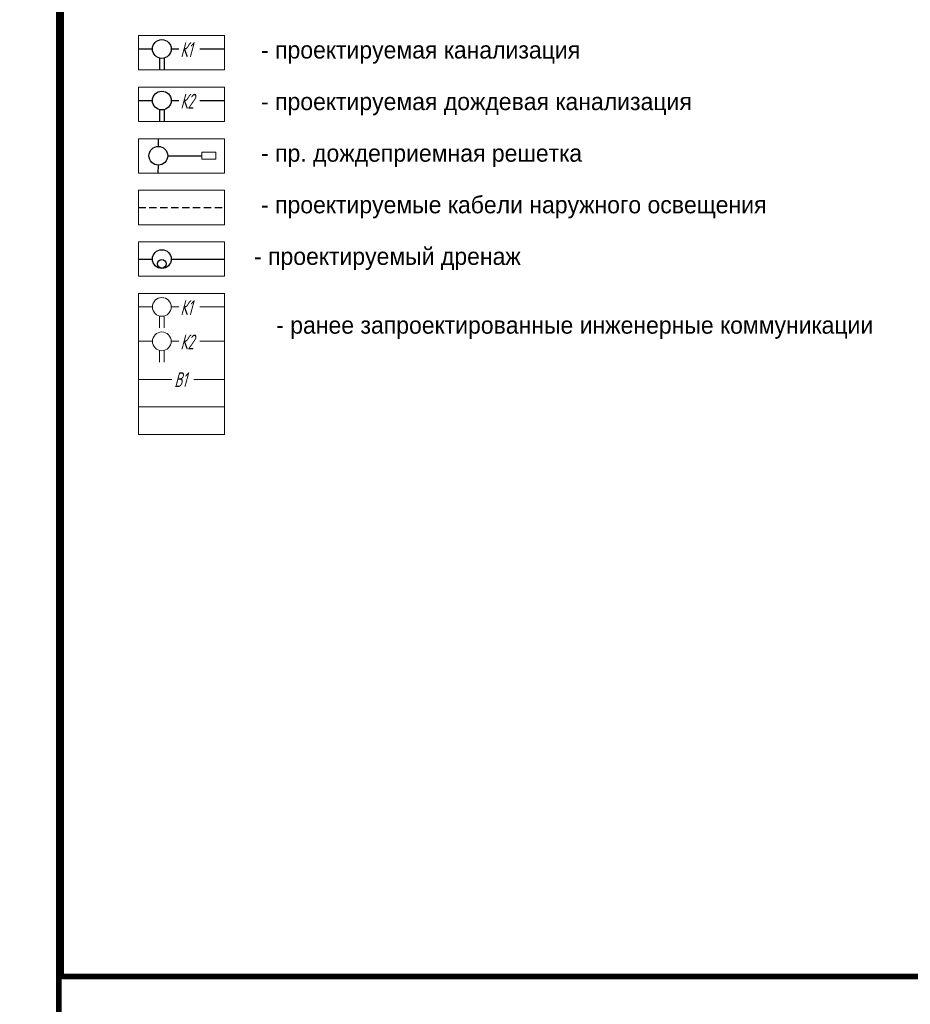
# Model space of a CAD drawing. Header units: millimetres. Extents: x 4385 to 11928, y 17253 to 36963.
# Tile 194 of 256: x 7512 to 7590, y 18593 to 18679. Entities that reach past the tile are written whole.
import ezdxf

# ---------------------------------------------------------------- set-up
doc = ezdxf.new("R2010")
doc.units = ezdxf.units.MM
doc.linetypes.add('DASHED', pattern=[19.05, 12.7, -6.35])
doc.layers.add('ГП_рамка', color=7, linetype='Continuous', lineweight=15, true_color=0x000000)
doc.styles.add('GENERATED_STYLE_1', font='GOTHIC.TTF')
doc.styles.add('Оформление ИПС', font='simplex.shx', dxfattribs={"width": 0.8, "oblique": 15})

msp = doc.modelspace()

# ---------------------------------------------------------------- linework, layer by layer
at = {"layer": 'ГП_рамка', "color": 26, "lineweight": 30, "true_color": 0x7f1f00}
for p, q in [((7522.635, 18676.23), (7523.863, 18676.23)), ((7525.498, 18676.23), (7526.168, 18676.23)), ((7527.998, 18676.23), (7530.135, 18676.23)), ((7524.479, 18675.438), (7524.48, 18674.404)), ((7524.879, 18675.437), (7524.88, 18674.404))]:
    msp.add_line(p, q, dxfattribs=at)
at = {"layer": 'ГП_рамка', "color": 30, "lineweight": 30, "true_color": 0xff7f00}
for p, q in [((7522.635, 18671.73), (7523.863, 18671.73)), ((7525.498, 18671.73), (7526.168, 18671.73)), ((7527.998, 18671.73), (7530.135, 18671.73)), ((7524.479, 18670.938), (7524.48, 18669.904)), ((7524.879, 18670.937), (7524.88, 18669.904)), ((7524.377, 18667.734), (7524.378, 18668.404)), ((7525.194, 18666.916), (7528.179, 18666.916)), ((7524.374, 18665.404), (7524.375, 18666.099))]:
    msp.add_line(p, q, dxfattribs=at)
at = {"layer": 'ГП_рамка', "color": 30, "true_color": 0xff7f00}
for p, q in [((7528.179, 18667.217), (7529.385, 18667.217)), ((7528.179, 18666.616), (7528.179, 18667.217)), ((7529.385, 18667.217), (7529.385, 18666.616)), ((7529.385, 18666.616), (7528.179, 18666.616))]:
    msp.add_line(p, q, dxfattribs=at)
at = {"layer": 'ГП_рамка', "color": 110, "lineweight": 30}
for p, q in [((7522.635, 18657.904), (7523.863, 18657.904)), ((7525.498, 18657.904), (7530.135, 18657.904))]:
    msp.add_line(p, q, dxfattribs=at)
at = {"layer": 'ГП_рамка', "color": 18, "lineweight": 15, "true_color": 0x000000}
for p, q in [((7522.635, 18653.73), (7523.863, 18653.73)), ((7524.479, 18652.938), (7524.48, 18651.904)), ((7524.879, 18652.937), (7524.88, 18651.904)), ((7525.498, 18653.73), (7526.168, 18653.73)), ((7527.998, 18653.73), (7530.135, 18653.73)), ((7522.635, 18650.73), (7523.863, 18650.73)), ((7525.498, 18650.73), (7526.168, 18650.73)), ((7527.998, 18650.73), (7530.135, 18650.73)), ((7524.479, 18649.938), (7524.48, 18648.904)), ((7524.879, 18649.937), (7524.88, 18648.904)), ((7522.635, 18647.404), (7525.554, 18647.404)), ((7527.478, 18647.404), (7530.135, 18647.404))]:
    msp.add_line(p, q, dxfattribs=at)
at = {"layer": 'ГП_рамка', "color": 18, "lineweight": 15, "ltscale": 0.5, "true_color": 0x000000}
msp.add_line((7522.635, 18645.005), (7530.135, 18645.005), dxfattribs=at)
at = {"layer": 'ГП_рамка', "color": 5, "const_width": 0.5}
for points in [[(7434.823, 18832.995), (7515.683, 18832.995), (7515.683, 18507.275), (7434.823, 18507.275)], [(7515.882, 18832.995), (7601.614, 18832.995), (7601.614, 18595.338), (7515.882, 18595.338)]]:
    msp.add_lwpolyline(points, close=True, dxfattribs=at)
at = {"layer": 'ГП_рамка'}
for points in [[(7522.635, 18677.404), (7530.135, 18677.404), (7530.135, 18674.404), (7522.635, 18674.404)], [(7522.635, 18672.904), (7530.135, 18672.904), (7530.135, 18669.904), (7522.635, 18669.904)], [(7522.635, 18668.404), (7530.135, 18668.404), (7530.135, 18665.404), (7522.635, 18665.404)], [(7522.635, 18663.904), (7530.135, 18663.904), (7530.135, 18660.904), (7522.635, 18660.904)], [(7522.635, 18663.904), (7530.135, 18663.904), (7530.135, 18660.904), (7522.635, 18660.904)], [(7522.635, 18659.404), (7530.135, 18659.404), (7530.135, 18656.404), (7522.635, 18656.404)], [(7522.635, 18654.904), (7530.135, 18654.904), (7530.135, 18642.605), (7522.635, 18642.605)]]:
    msp.add_lwpolyline(points, close=True, dxfattribs=at)
at = {"layer": 'ГП_рамка', "color": 20, "linetype": 'DASHED', "lineweight": 30, "ltscale": 0.05, "true_color": 0xff4242}
msp.add_lwpolyline([(7522.635, 18662.404), (7530.135, 18662.404)], dxfattribs=at)
at = {"layer": 'ГП_рамка', "color": 26, "lineweight": 30, "true_color": 0x7f1f00}
msp.add_circle((7524.68, 18676.23), 0.817, dxfattribs=at)
at = {"layer": 'ГП_рамка', "color": 30, "lineweight": 30, "true_color": 0xff7f00}
for centre in [(7524.68, 18671.73), (7524.376, 18666.916)]:
    msp.add_circle(centre, 0.817, dxfattribs=at)
at = {"layer": 'ГП_рамка', "color": 110, "lineweight": 30}
for centre, radius in [((7524.68, 18657.904), 0.817), ((7524.677, 18657.493), 0.378)]:
    msp.add_circle(centre, radius, dxfattribs=at)
at = {"layer": 'ГП_рамка', "color": 18, "lineweight": 15, "true_color": 0x000000}
for centre in [(7524.68, 18653.73), (7524.68, 18650.73)]:
    msp.add_circle(centre, 0.817, dxfattribs=at)

# ---------------------------------------------------------------- texts
at = {"layer": 'ГП_рамка', "color": 26, "true_color": 0x7f1f00, "style": 'Оформление ИПС', "oblique": 15, "width": 0.6}
msp.add_text('К1', height=1.3, dxfattribs=at).set_placement((7526.297, 18675.524))
at = {"layer": 'ГП_рамка', "color": 30, "true_color": 0xff7f00, "style": 'Оформление ИПС', "oblique": 15, "width": 0.6}
msp.add_text('К2', height=1.3, dxfattribs=at).set_placement((7526.297, 18671.024))
at = {"layer": 'ГП_рамка', "color": 18, "lineweight": 15, "true_color": 0x000000, "style": 'Оформление ИПС', "oblique": 15, "width": 0.6}
for s, p in [('К1', (7526.297, 18653.024)), ('К2', (7526.297, 18650.024))]:
    msp.add_text(s, height=1.3, dxfattribs=at).set_placement(p)
msp.add_text('В1', height=1.3, rotation=359.91022, dxfattribs=at).set_placement((7525.762, 18646.739))
at = {"layer": 'ГП_рамка', "char_height": 1.5, "width": 53.9889, "attachment_point": 4, "style": 'GENERATED_STYLE_1'}
for s, insert in [('- проектируемая канализация', (7533.335, 18675.92)), ('- проектируемая дождевая канализация', (7533.335, 18671.42)), ('- пр. дождеприемная решетка', (7533.335, 18666.92)), ('- проектируемые кабели наружного освещения', (7533.335, 18662.42)), ('- проектируемый дренаж', (7532.722, 18657.92)), ('- ранее запроектированные инженерные коммуникации', (7534.658, 18651.92))]:
    msp.add_mtext(s, dxfattribs=dict(at, insert=insert))

doc.saveas('drawing.dxf')
